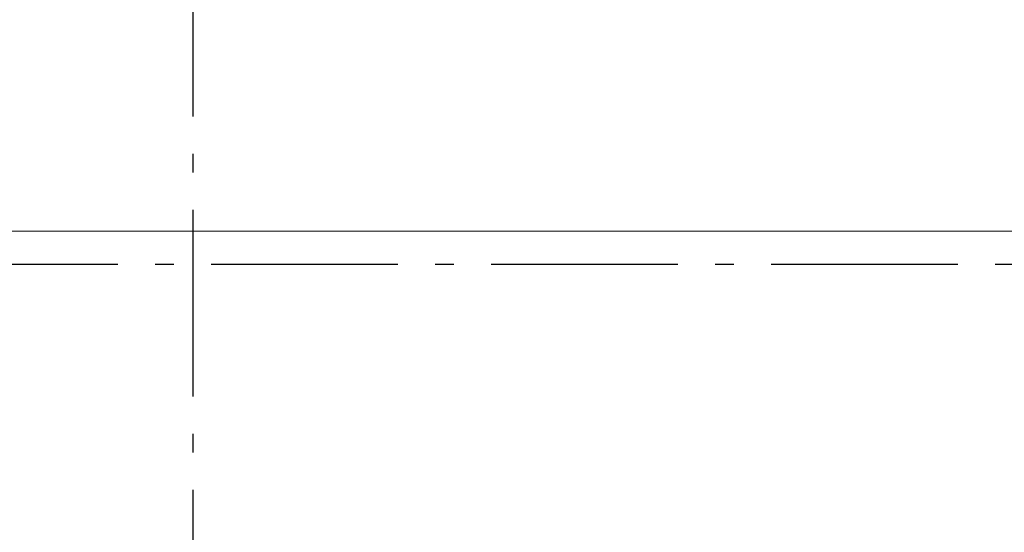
# Model space of a CAD drawing. Header units: millimetres. Extents: x -150 to 340869, y -1115 to 365939.
# Tile 80 of 193: x 297772 to 300409, y 355973 to 357346. Entities that reach past the tile are written whole.
import ezdxf
from ezdxf.enums import TextEntityAlignment as Align

# ---------------------------------------------------------------- set-up
doc = ezdxf.new("R2010")
doc.units = ezdxf.units.MM
doc.header["$LTSCALE"] = 0.5
doc.header["$MEASUREMENT"] = 0
doc.linetypes.add('Akselinje', pattern=[1500, 1000, -200, 100, -200])
doc.linetypes.add('PLINE', pattern=[0])
doc.layers.add('26-- Yttertak(Nye konstruksjoner)', color=7, linetype='Continuous')
doc.layers.add('82-- Modullinjer(Nye konstruksjoner)', color=7, linetype='Continuous')
doc.styles.add('GENERATED_STYLE_4', font='arial.ttf')

# ---------------------------------------------------------------- blocks, each defined once
blk = doc.blocks.new('Standard grid marker[6]', base_point=(305734.8, 356690.6))
at = {"layer": '82-- Modullinjer(Nye konstruksjoner)', "linetype": 'Akselinje'}
blk.add_line((305534.8, 356690.6), (271734.8, 356690.6), dxfattribs=at)
at = {"layer": '82-- Modullinjer(Nye konstruksjoner)', "style": 'GENERATED_STYLE_4'}
for tag, p in [('AC_MarkerText_1_1', (271409.8, 356744.3)), ('AC_MarkerText_1_0', (305859.8, 356744.3))]:
    blk.add_attdef(tag, text='', height=100, rotation=360, dxfattribs=at).set_placement(p, align=Align.TOP_CENTER)
blk = doc.blocks.new('Standard grid marker[11]', base_point=(298236, 363787.1))
at = {"layer": '82-- Modullinjer(Nye konstruksjoner)', "linetype": 'Akselinje'}
blk.add_line((298236, 363587.1), (298236, 339987.1), dxfattribs=at)
at = {"layer": '82-- Modullinjer(Nye konstruksjoner)', "style": 'GENERATED_STYLE_4'}
for tag, p in [('AC_MarkerText_1_0', (298236, 363965.3)), ('AC_MarkerText_1_1', (298236, 339715.3))]:
    blk.add_attdef(tag, text='', height=100, rotation=360, dxfattribs=at).set_placement(p, align=Align.TOP_CENTER)

msp = doc.modelspace()

# ---------------------------------------------------------------- linework, layer by layer
at = {"layer": '26-- Yttertak(Nye konstruksjoner)', "linetype": 'PLINE', "flags": 128}
msp.add_lwpolyline([(277601, 358690.6), (277601.1, 356779.6), (303051, 356780.6), (303051, 358690.6)], close=True, dxfattribs=at)

# ---------------------------------------------------------------- block references
at = {"layer": '82-- Modullinjer(Nye konstruksjoner)', "linetype": 'PLINE'}
for name, p in [('Standard grid marker[11]', (298236, 363787.1)), ('Standard grid marker[6]', (305734.8, 356690.6))]:
    msp.add_blockref(name, p, dxfattribs=at)

doc.saveas('drawing.dxf')
